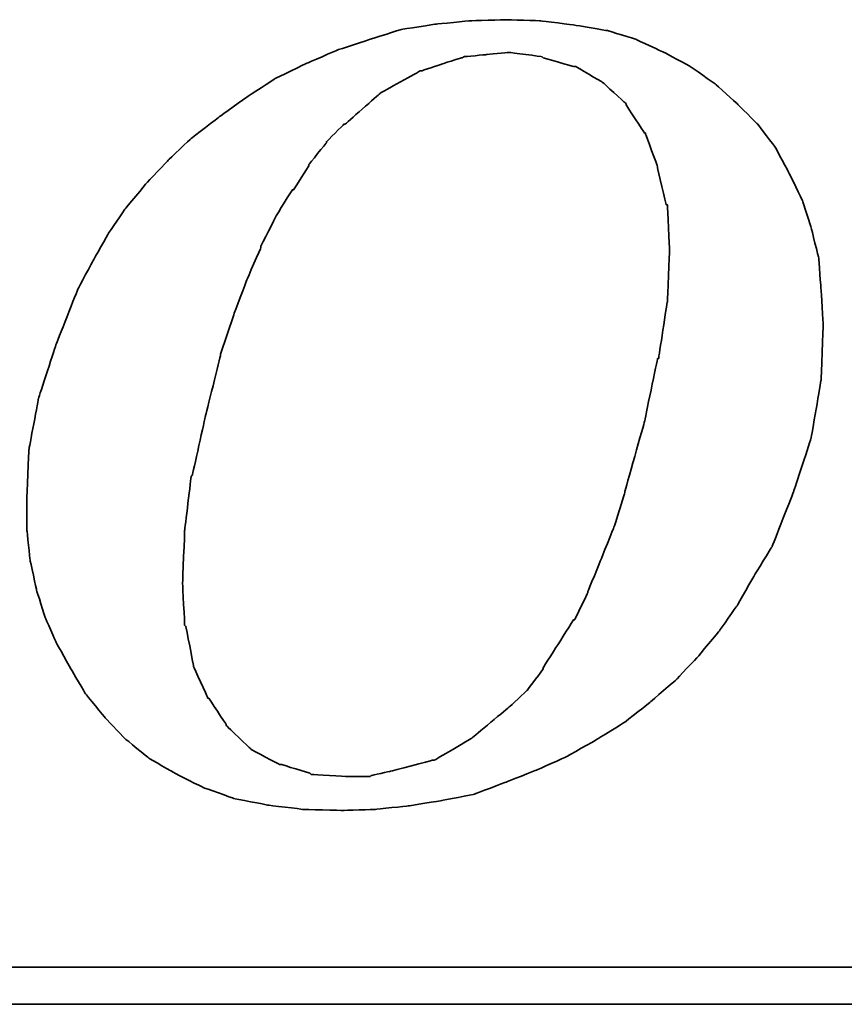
# Model space of a CAD drawing. Header units: millimetres. Extents: x 1900 to 2214, y -912 to -697.
# Tile 44 of 50: x 2130.87 to 2132.36, y -817 to -815.23. Entities that reach past the tile are written whole.
import ezdxf

# ---------------------------------------------------------------- set-up
doc = ezdxf.new("R2010")
doc.units = ezdxf.units.MM
doc.layers.add('DIM', color=4, linetype='Continuous')
doc.layers.add('layer 1', color=7, linetype='Continuous')

# ---------------------------------------------------------------- blocks, each defined once
blk = doc.blocks.new('TBI MOTION logo(完整正式版)')
at = {"layer": 'layer 1', "color": 22, "lineweight": 35}
for points, knots in [([(35.79625, -6.98375), (35.79625, -6.98375), (36.23125, -7.43875), (36.23125, -7.43875), (36.23125, -7.43875), (36.23125, -7.43875), (36.75625, -7.87125), (36.75625, -7.87125), (36.75625, -7.87125), (36.75625, -7.87125), (37.33125, -8.20375), (37.33125, -8.20375), (37.33125, -8.20375), (37.33125, -8.20375), (37.95625, -8.51875), (37.95625, -8.51875), (37.95625, -8.51875), (37.95625, -8.51875), (38.62625, -8.75875), (38.62625, -8.75875), (38.62625, -8.75875), (38.62625, -8.75875), (39.37125, -8.90375), (39.37125, -8.90375), (39.37125, -8.90375), (39.37125, -8.90375), (40.14125, -8.99875), (40.14125, -8.99875), (40.14125, -8.99875), (40.14125, -8.99875), (41.02625, -9.02375), (41.02625, -9.02375), (41.02625, -9.02375), (41.02625, -9.02375), (41.74625, -8.99875), (41.74625, -8.99875), (41.74625, -8.99875), (41.74625, -8.99875), (42.46625, -8.92375), (42.46625, -8.92375), (42.46625, -8.92375), (42.46625, -8.92375), (43.21125, -8.80625), (43.21125, -8.80625), (43.21125, -8.80625), (43.21125, -8.80625), (43.93125, -8.66375), (43.93125, -8.66375), (43.93125, -8.66375), (43.93125, -8.66375), (44.62625, -8.39875), (44.62625, -8.39875), (44.62625, -8.39875), (44.62625, -8.39875), (45.29625, -8.13375), (45.29625, -8.13375), (45.29625, -8.13375), (45.29625, -8.13375), (45.94625, -7.84375), (45.94625, -7.84375), (45.94625, -7.84375), (45.94625, -7.84375), (46.61625, -7.46375), (46.61625, -7.46375), (46.61625, -7.46375), (46.61625, -7.46375), (47.24125, -7.07875), (47.24125, -7.07875), (47.24125, -7.07875), (47.24125, -7.07875), (47.81625, -6.62375), (47.81625, -6.62375), (47.81625, -6.62375), (47.81625, -6.62375), (48.36875, -6.14375), (48.36875, -6.14375), (48.36875, -6.14375), (48.36875, -6.14375), (48.84625, -5.64125), (48.84625, -5.64125), (48.84625, -5.64125), (48.84625, -5.64125), (49.32625, -5.06375), (49.32625, -5.06375), (49.32625, -5.06375), (49.32625, -5.06375), (49.71125, -4.51374), (49.71125, -4.51374), (49.71125, -4.51374), (49.71125, -4.51374), (50.09625, -3.83874), (50.09625, -3.83874), (50.09625, -3.83874), (50.09625, -3.83874), (50.48125, -3.21374), (50.48125, -3.21374), (50.48125, -3.21374), (50.48125, -3.21374), (50.96125, -1.99125), (50.96125, -1.99125), (50.96125, -1.99125), (50.96125, -1.99125), (51.34375, -0.81875), (51.34375, -0.81875), (51.34375, -0.81875), (51.34375, -0.81875), (51.56125, 0.45624), (51.56125, 0.45624), (51.56125, 0.45624), (51.56125, 0.45624), (51.60625, 1.67624), (51.60625, 1.67624), (51.60625, 1.67624), (51.60625, 1.67624), (51.56125, 2.44625), (51.56125, 2.44625), (51.56125, 2.44625), (51.56125, 2.44625), (51.51125, 3.14125), (51.51125, 3.14125), (51.51125, 3.14125), (51.51125, 3.14125), (51.34375, 3.81125), (51.34375, 3.81125), (51.34375, 3.81125), (51.34375, 3.81125), (51.15125, 4.41125), (51.15125, 4.41125), (51.15125, 4.41125), (51.15125, 4.41125), (50.86125, 5.01125), (50.86125, 5.01125), (50.86125, 5.01125), (50.86125, 5.01125), (50.55125, 5.58875), (50.55125, 5.58875), (50.55125, 5.58875), (50.55125, 5.58875), (50.16625, 6.09125), (50.16625, 6.09125), (50.16625, 6.09125), (50.16625, 6.09125), (49.71125, 6.54875), (49.71125, 6.54875), (49.71125, 6.54875), (49.71125, 6.54875), (49.23125, 6.98125), (49.23125, 6.98125), (49.23125, 6.98125), (49.23125, 6.98125), (48.67875, 7.36625), (48.67875, 7.36625), (48.67875, 7.36625), (48.67875, 7.36625), (48.10375, 7.67625), (48.10375, 7.67625), (48.10375, 7.67625), (48.10375, 7.67625), (47.48125, 7.96375), (47.48125, 7.96375), (47.48125, 7.96375), (47.48125, 7.96375), (46.85625, 8.15625), (46.85625, 8.15625), (46.85625, 8.15625), (46.85625, 8.15625), (46.13625, 8.27624), (46.13625, 8.27624), (46.13625, 8.27624), (46.13625, 8.27624), (45.39125, 8.37125), (45.39125, 8.37125), (45.39125, 8.37125), (45.39125, 8.37125), (44.62625, 8.39624), (44.62625, 8.39624), (44.62625, 8.39624), (44.62625, 8.39624), (43.83625, 8.37125), (43.83625, 8.37125), (43.83625, 8.37125), (43.83625, 8.37125), (43.09125, 8.30125), (43.09125, 8.30125), (43.09125, 8.30125), (43.09125, 8.30125), (42.32125, 8.18125), (42.32125, 8.18125), (42.32125, 8.18125), (42.32125, 8.18125), (41.62875, 7.96375), (41.62875, 7.96375), (41.62875, 7.96375), (41.62875, 7.96375), (40.90625, 7.72625), (40.90625, 7.72625), (40.90625, 7.72625), (40.90625, 7.72625), (40.23624, 7.43625), (40.23624, 7.43625), (40.23624, 7.43625), (40.23624, 7.43625), (39.54124, 7.10125), (39.54124, 7.10125), (39.54124, 7.10125), (39.54124, 7.10125), (38.91625, 6.69125), (38.91625, 6.69125), (38.91625, 6.69125), (38.91625, 6.69125), (38.31625, 6.26125), (38.31625, 6.26125), (38.31625, 6.26125), (38.31625, 6.26125), (37.69125, 5.78125), (37.69125, 5.78125), (37.69125, 5.78125), (37.69125, 5.78125), (37.18625, 5.30125), (37.18625, 5.30125), (37.18625, 5.30125), (37.18625, 5.30125), (36.70625, 4.79624), (36.70625, 4.79624), (36.70625, 4.79624), (36.70625, 4.79624), (36.23125, 4.22125), (36.23125, 4.22125), (36.23125, 4.22125), (36.23125, 4.22125), (35.87124, 3.69375), (35.87124, 3.69375), (35.87124, 3.69375), (35.87124, 3.69375), (35.53125, 3.09125), (35.53125, 3.09125), (35.53125, 3.09125), (35.53125, 3.09125), (35.19875, 2.47125), (35.19875, 2.47125), (35.19875, 2.47125), (35.19875, 2.47125), (34.71625, 1.24625), (34.71625, 1.24625), (34.71625, 1.24625), (34.71625, 1.24625), (34.33125, 0.06874), (34.33125, 0.06874), (34.33125, 0.06874), (34.33125, 0.06874), (34.11625, -1.07875), (34.11625, -1.07875), (34.11625, -1.07875), (34.11625, -1.07875), (34.07125, -2.15875), (34.07125, -2.15875), (34.07125, -2.15875), (34.07125, -2.15875), (34.07125, -2.85375), (34.07125, -2.85375), (34.07125, -2.85375), (34.07125, -2.85375), (34.14125, -3.50375), (34.14125, -3.50375), (34.14125, -3.50375), (34.14125, -3.50375), (34.28625, -4.17375), (34.28625, -4.17375), (34.28625, -4.17375), (34.28625, -4.17375), (34.47625, -4.77624), (34.47625, -4.77624), (34.47625, -4.77624), (34.47625, -4.77624), (34.71625, -5.32625), (34.71625, -5.32625), (34.71625, -5.32625), (34.71625, -5.32625), (35.05375, -5.92875), (35.05375, -5.92875), (35.05375, -5.92875), (35.05375, -5.92875), (35.36375, -6.45375), (35.36375, -6.45375), (35.36375, -6.45375), (35.36375, -6.45375), (35.79625, -6.98375), (35.79625, -6.98375)], [0, 0, 0, 0, 0.01388889, 0.01388889, 0.01388889, 0.0138889, 0.02777778, 0.02777778, 0.02777778, 0.02777779, 0.04166667, 0.04166667, 0.04166667, 0.04166668, 0.05555556, 0.05555556, 0.05555556, 0.05555557, 0.06944444, 0.06944444, 0.06944444, 0.06944445, 0.08333333, 0.08333333, 0.08333333, 0.08333334, 0.09722222, 0.09722222, 0.09722222, 0.09722223, 0.11111111, 0.11111111, 0.11111111, 0.11111112, 0.125, 0.125, 0.125, 0.12500001, 0.13888889, 0.13888889, 0.13888889, 0.1388889, 0.15277778, 0.15277778, 0.15277778, 0.15277779, 0.16666667, 0.16666667, 0.16666667, 0.16666668, 0.18055556, 0.18055556, 0.18055556, 0.18055557, 0.19444444, 0.19444444, 0.19444444, 0.19444445, 0.20833333, 0.20833333, 0.20833333, 0.20833334, 0.22222222, 0.22222222, 0.22222222, 0.22222223, 0.23611111, 0.23611111, 0.23611111, 0.23611112, 0.25, 0.25, 0.25, 0.25000001, 0.26388889, 0.26388889, 0.26388889, 0.2638889, 0.27777778, 0.27777778, 0.27777778, 0.27777779, 0.29166667, 0.29166667, 0.29166667, 0.29166668, 0.30555556, 0.30555556, 0.30555556, 0.30555557, 0.31944444, 0.31944444, 0.31944444, 0.31944445, 0.33333333, 0.33333333, 0.33333333, 0.33333334, 0.34722222, 0.34722222, 0.34722222, 0.34722223, 0.36111111, 0.36111111, 0.36111111, 0.36111112, 0.375, 0.375, 0.375, 0.37500001, 0.38888889, 0.38888889, 0.38888889, 0.3888889, 0.40277778, 0.40277778, 0.40277778, 0.40277779, 0.41666667, 0.41666667, 0.41666667, 0.41666668, 0.43055556, 0.43055556, 0.43055556, 0.43055557, 0.44444444, 0.44444444, 0.44444444, 0.44444445, 0.45833333, 0.45833333, 0.45833333, 0.45833334, 0.47222222, 0.47222222, 0.47222222, 0.47222223, 0.48611111, 0.48611111, 0.48611111, 0.48611112, 0.5, 0.5, 0.5, 0.50000001, 0.51388889, 0.51388889, 0.51388889, 0.5138889, 0.52777778, 0.52777778, 0.52777778, 0.52777779, 0.54166667, 0.54166667, 0.54166667, 0.54166668, 0.55555556, 0.55555556, 0.55555556, 0.55555557, 0.56944444, 0.56944444, 0.56944444, 0.56944445, 0.58333333, 0.58333333, 0.58333333, 0.58333334, 0.59722222, 0.59722222, 0.59722222, 0.59722223, 0.61111111, 0.61111111, 0.61111111, 0.61111112, 0.625, 0.625, 0.625, 0.62500001, 0.63888889, 0.63888889, 0.63888889, 0.6388889, 0.65277778, 0.65277778, 0.65277778, 0.65277779, 0.66666667, 0.66666667, 0.66666667, 0.66666668, 0.68055556, 0.68055556, 0.68055556, 0.68055557, 0.69444444, 0.69444444, 0.69444444, 0.69444445, 0.70833333, 0.70833333, 0.70833333, 0.70833334, 0.72222222, 0.72222222, 0.72222222, 0.72222223, 0.73611111, 0.73611111, 0.73611111, 0.73611112, 0.75, 0.75, 0.75, 0.75000001, 0.76388889, 0.76388889, 0.76388889, 0.7638889, 0.77777778, 0.77777778, 0.77777778, 0.77777779, 0.79166667, 0.79166667, 0.79166667, 0.79166668, 0.80555556, 0.80555556, 0.80555556, 0.80555557, 0.81944444, 0.81944444, 0.81944444, 0.81944445, 0.83333333, 0.83333333, 0.83333333, 0.83333334, 0.84722222, 0.84722222, 0.84722222, 0.84722223, 0.86111111, 0.86111111, 0.86111111, 0.86111112, 0.875, 0.875, 0.875, 0.87500001, 0.88888889, 0.88888889, 0.88888889, 0.8888889, 0.90277778, 0.90277778, 0.90277778, 0.90277779, 0.91666667, 0.91666667, 0.91666667, 0.91666668, 0.93055556, 0.93055556, 0.93055556, 0.93055557, 0.94444444, 0.94444444, 0.94444444, 0.94444445, 0.95833333, 0.95833333, 0.95833333, 0.95833334, 0.97222222, 0.97222222, 0.97222222, 0.97222223, 0.98611111, 0.98611111, 0.98611111, 0.98611112, 1, 1, 1, 1]), ([(38.33875, 1.03124), (38.33875, 1.03124), (38.62625, 1.89625), (38.62625, 1.89625), (38.62625, 1.89625), (38.62625, 1.89625), (38.91625, 2.66375), (38.91625, 2.66375), (38.91625, 2.66375), (38.91625, 2.66375), (39.22625, 3.38125), (39.22625, 3.38125), (39.22625, 3.38125), (39.22625, 3.38125), (39.22625, 3.40624), (39.22625, 3.40624), (39.22625, 3.40624), (39.22625, 3.40624), (39.56124, 4.07624), (39.56124, 4.07624), (39.56124, 4.07624), (39.56124, 4.07624), (39.92125, 4.65125), (39.92125, 4.65125), (39.92125, 4.65125), (39.92125, 4.65125), (39.94625, 4.65125), (39.94625, 4.65125), (39.94625, 4.65125), (39.94625, 4.65125), (40.28125, 5.17875), (40.28125, 5.17875), (40.28125, 5.17875), (40.28125, 5.17875), (40.28125, 5.20375), (40.28125, 5.20375), (40.28125, 5.20375), (40.28125, 5.20375), (40.66875, 5.68625), (40.66875, 5.68625), (40.66875, 5.68625), (40.66875, 5.68625), (40.66875, 5.70625), (40.66875, 5.70625), (40.66875, 5.70625), (40.66875, 5.70625), (41.05124, 6.09125), (41.05124, 6.09125), (41.05124, 6.09125), (41.05124, 6.09125), (41.07625, 6.09125), (41.07625, 6.09125), (41.07625, 6.09125), (41.07625, 6.09125), (41.84125, 6.76625), (41.84125, 6.76625), (41.84125, 6.76625), (41.84125, 6.76625), (41.86625, 6.78625), (41.86625, 6.78625), (41.86625, 6.78625), (41.86625, 6.78625), (42.73125, 7.26624), (42.73125, 7.26624), (42.73125, 7.26624), (42.73125, 7.26624), (42.75625, 7.26624), (42.75625, 7.26624), (42.75625, 7.26624), (42.75625, 7.26624), (43.18625, 7.41125), (43.18625, 7.41125), (43.18625, 7.41125), (43.18625, 7.41125), (43.64125, 7.55625), (43.64125, 7.55625), (43.64125, 7.55625), (43.64125, 7.55625), (43.66625, 7.55625), (43.66625, 7.55625), (43.66625, 7.55625), (43.66625, 7.55625), (43.69125, 7.58124), (43.69125, 7.58124), (43.69125, 7.58124), (43.69125, 7.58124), (44.19125, 7.62625), (44.19125, 7.62625), (44.19125, 7.62625), (44.19125, 7.62625), (44.67125, 7.67625), (44.67125, 7.67625), (44.67125, 7.67625), (44.67125, 7.67625), (44.69625, 7.67625), (44.69625, 7.67625), (44.69625, 7.67625), (44.69625, 7.67625), (45.41875, 7.58124), (45.41875, 7.58124), (45.41875, 7.58124), (45.41875, 7.58124), (45.44125, 7.55625), (45.44125, 7.55625), (45.44125, 7.55625), (45.44125, 7.55625), (46.11125, 7.36625), (46.11125, 7.36625), (46.11125, 7.36625), (46.11125, 7.36625), (46.13625, 7.36625), (46.13625, 7.36625), (46.13625, 7.36625), (46.13625, 7.36625), (46.15875, 7.36625), (46.15875, 7.36625), (46.15875, 7.36625), (46.15875, 7.36625), (46.73625, 7.02624), (46.73625, 7.02624), (46.73625, 7.02624), (46.73625, 7.02624), (46.76125, 7.00624), (46.76125, 7.00624), (46.76125, 7.00624), (46.76125, 7.00624), (47.24125, 6.57124), (47.24125, 6.57124), (47.24125, 6.57124), (47.24125, 6.57124), (47.26625, 6.54875), (47.26625, 6.54875), (47.26625, 6.54875), (47.26625, 6.54875), (47.26625, 6.52375), (47.26625, 6.52375), (47.26625, 6.52375), (47.26625, 6.52375), (47.67375, 5.89875), (47.67375, 5.89875), (47.67375, 5.89875), (47.67375, 5.89875), (47.69625, 5.89875), (47.69625, 5.89875), (47.69625, 5.89875), (47.69625, 5.89875), (47.69625, 5.87625), (47.69625, 5.87625), (47.69625, 5.87625), (47.69625, 5.87625), (47.96125, 5.15625), (47.96125, 5.15625), (47.96125, 5.15625), (47.96125, 5.15625), (47.96125, 5.13125), (47.96125, 5.13125), (47.96125, 5.13125), (47.96125, 5.13125), (48.15125, 4.31875), (48.15125, 4.31875), (48.15125, 4.31875), (48.15125, 4.31875), (48.17625, 4.31875), (48.17625, 4.31875), (48.17625, 4.31875), (48.17625, 4.31875), (48.17625, 4.29125), (48.17625, 4.29125), (48.17625, 4.29125), (48.17625, 4.29125), (48.22625, 3.33125), (48.22625, 3.33125), (48.22625, 3.33125), (48.22625, 3.33125), (48.22625, 3.30875), (48.22625, 3.30875), (48.22625, 3.30875), (48.22625, 3.30875), (48.17625, 2.20624), (48.17625, 2.20624), (48.17625, 2.20624), (48.17625, 2.20624), (48.17625, 2.18124), (48.17625, 2.18124), (48.17625, 2.18124), (48.17625, 2.18124), (47.98375, 0.93624), (47.98375, 0.93624), (47.98375, 0.93624), (47.98375, 0.93624), (47.96125, 0.93624), (47.96125, 0.93624), (47.96125, 0.93624), (47.96125, 0.93624), (47.67375, -0.45874), (47.67375, -0.45874), (47.67375, -0.45874), (47.67375, -0.45874), (47.24125, -1.99125), (47.24125, -1.99125), (47.24125, -1.99125), (47.24125, -1.99125), (47.24125, -2.01874), (47.24125, -2.01874), (47.24125, -2.01874), (47.24125, -2.01874), (47.00125, -2.78375), (47.00125, -2.78375), (47.00125, -2.78375), (47.00125, -2.78375), (46.71125, -3.50375), (46.71125, -3.50375), (46.71125, -3.50375), (46.71125, -3.50375), (46.42625, -4.19875), (46.42625, -4.19875), (46.42625, -4.19875), (46.42625, -4.19875), (46.42625, -4.22375), (46.42625, -4.22375), (46.42625, -4.22375), (46.42625, -4.22375), (46.13625, -4.82374), (46.13625, -4.82374), (46.13625, -4.82374), (46.13625, -4.82374), (46.11125, -4.82374), (46.11125, -4.82374), (46.11125, -4.82374), (46.11125, -4.82374), (45.77625, -5.35125), (45.77625, -5.35125), (45.77625, -5.35125), (45.77625, -5.35125), (45.44125, -5.87875), (45.44125, -5.87875), (45.44125, -5.87875), (45.44125, -5.87875), (45.44125, -5.90375), (45.44125, -5.90375), (45.44125, -5.90375), (45.44125, -5.90375), (45.10625, -6.35875), (45.10625, -6.35875), (45.10625, -6.35875), (45.10625, -6.35875), (45.08125, -6.38375), (45.08125, -6.38375), (45.08125, -6.38375), (45.08125, -6.38375), (44.69625, -6.74375), (44.69625, -6.74375), (44.69625, -6.74375), (44.69625, -6.74375), (43.88375, -7.41625), (43.88375, -7.41625), (43.88375, -7.41625), (43.88375, -7.41625), (43.85625, -7.43875), (43.85625, -7.43875), (43.85625, -7.43875), (43.85625, -7.43875), (43.04125, -7.91875), (43.04125, -7.91875), (43.04125, -7.91875), (43.04125, -7.91875), (43.01625, -7.91875), (43.01625, -7.91875), (43.01625, -7.91875), (43.01625, -7.91875), (42.99625, -7.91875), (42.99625, -7.91875), (42.99625, -7.91875), (42.99625, -7.91875), (42.08125, -8.15875), (42.08125, -8.15875), (42.08125, -8.15875), (42.08125, -8.15875), (41.65125, -8.25625), (41.65125, -8.25625), (41.65125, -8.25625), (41.65125, -8.25625), (41.62875, -8.27875), (41.62875, -8.27875), (41.62875, -8.27875), (41.62875, -8.27875), (41.60125, -8.27875), (41.60125, -8.27875), (41.60125, -8.27875), (41.60125, -8.27875), (41.12125, -8.27875), (41.12125, -8.27875), (41.12125, -8.27875), (41.12125, -8.27875), (40.35624, -8.23125), (40.35624, -8.23125), (40.35624, -8.23125), (40.35624, -8.23125), (40.33125, -8.23125), (40.33125, -8.23125), (40.33125, -8.23125), (40.33125, -8.23125), (40.30625, -8.20375), (40.30625, -8.20375), (40.30625, -8.20375), (40.30625, -8.20375), (39.68375, -8.01375), (39.68375, -8.01375), (39.68375, -8.01375), (39.68375, -8.01375), (39.66124, -8.01375), (39.66124, -8.01375), (39.66124, -8.01375), (39.66124, -8.01375), (39.63625, -8.01375), (39.63625, -8.01375), (39.63625, -8.01375), (39.63625, -8.01375), (39.01125, -7.67875), (39.01125, -7.67875), (39.01125, -7.67875), (39.01125, -7.67875), (38.98875, -7.65375), (38.98875, -7.65375), (38.98875, -7.65375), (38.98875, -7.65375), (38.48625, -7.17375), (38.48625, -7.17375), (38.48625, -7.17375), (38.48625, -7.17375), (38.45875, -7.14875), (38.45875, -7.14875), (38.45875, -7.14875), (38.45875, -7.14875), (38.45875, -7.12875), (38.45875, -7.12875), (38.45875, -7.12875), (38.45875, -7.12875), (38.07625, -6.54875), (38.07625, -6.54875), (38.07625, -6.54875), (38.07625, -6.54875), (38.05125, -6.54875), (38.05125, -6.54875), (38.05125, -6.54875), (38.05125, -6.54875), (38.05125, -6.52875), (38.05125, -6.52875), (38.05125, -6.52875), (38.05125, -6.52875), (37.74125, -5.85375), (37.74125, -5.85375), (37.74125, -5.85375), (37.74125, -5.85375), (37.74125, -5.82875), (37.74125, -5.82875), (37.74125, -5.82875), (37.74125, -5.82875), (37.57375, -4.96875), (37.57375, -4.96875), (37.57375, -4.96875), (37.57375, -4.96875), (37.54625, -4.94375), (37.54625, -4.94375), (37.54625, -4.94375), (37.54625, -4.94375), (37.50125, -4.03375), (37.50125, -4.03375), (37.50125, -4.03375), (37.50125, -4.03375), (37.50125, -4.00875), (37.50125, -4.00875), (37.50125, -4.00875), (37.50125, -4.00875), (37.54625, -2.85375), (37.54625, -2.85375), (37.54625, -2.85375), (37.54625, -2.85375), (37.69125, -1.65875), (37.69125, -1.65875), (37.69125, -1.65875), (37.69125, -1.65875), (37.71624, -1.63375), (37.71624, -1.63375), (37.71624, -1.63375), (37.71624, -1.63375), (38.00375, -0.33875), (38.00375, -0.33875), (38.00375, -0.33875), (38.00375, -0.33875), (38.33875, 1.00624), (38.33875, 1.00624), (38.33875, 1.00624), (38.33875, 1.00624), (38.33875, 1.03124), (38.33875, 1.03124)], [0, 0, 0, 0, 0.01010101, 0.01010101, 0.01010101, 0.01010102, 0.02020202, 0.02020202, 0.02020202, 0.02020203, 0.03030303, 0.03030303, 0.03030303, 0.03030304, 0.04040404, 0.04040404, 0.04040404, 0.04040405, 0.05050505, 0.05050505, 0.05050505, 0.05050506, 0.06060606, 0.06060606, 0.06060606, 0.06060607, 0.07070707, 0.07070707, 0.07070707, 0.07070708, 0.08080808, 0.08080808, 0.08080808, 0.08080809, 0.09090909, 0.09090909, 0.09090909, 0.0909091, 0.1010101, 0.1010101, 0.1010101, 0.10101011, 0.11111111, 0.11111111, 0.11111111, 0.11111112, 0.12121212, 0.12121212, 0.12121212, 0.12121213, 0.13131313, 0.13131313, 0.13131313, 0.13131314, 0.14141414, 0.14141414, 0.14141414, 0.14141415, 0.15151515, 0.15151515, 0.15151515, 0.15151516, 0.16161616, 0.16161616, 0.16161616, 0.16161617, 0.17171717, 0.17171717, 0.17171717, 0.17171718, 0.18181818, 0.18181818, 0.18181818, 0.18181819, 0.19191919, 0.19191919, 0.19191919, 0.1919192, 0.2020202, 0.2020202, 0.2020202, 0.20202021, 0.21212121, 0.21212121, 0.21212121, 0.21212122, 0.22222222, 0.22222222, 0.22222222, 0.22222223, 0.23232323, 0.23232323, 0.23232323, 0.23232324, 0.24242424, 0.24242424, 0.24242424, 0.24242425, 0.25252525, 0.25252525, 0.25252525, 0.25252526, 0.26262626, 0.26262626, 0.26262626, 0.26262627, 0.27272727, 0.27272727, 0.27272727, 0.27272728, 0.28282828, 0.28282828, 0.28282828, 0.28282829, 0.29292929, 0.29292929, 0.29292929, 0.2929293, 0.3030303, 0.3030303, 0.3030303, 0.30303031, 0.31313131, 0.31313131, 0.31313131, 0.31313132, 0.32323232, 0.32323232, 0.32323232, 0.32323233, 0.33333333, 0.33333333, 0.33333333, 0.33333334, 0.34343434, 0.34343434, 0.34343434, 0.34343435, 0.35353535, 0.35353535, 0.35353535, 0.35353536, 0.36363636, 0.36363636, 0.36363636, 0.36363637, 0.37373737, 0.37373737, 0.37373737, 0.37373738, 0.38383838, 0.38383838, 0.38383838, 0.38383839, 0.39393939, 0.39393939, 0.39393939, 0.3939394, 0.4040404, 0.4040404, 0.4040404, 0.40404041, 0.41414141, 0.41414141, 0.41414141, 0.41414142, 0.42424242, 0.42424242, 0.42424242, 0.42424243, 0.43434343, 0.43434343, 0.43434343, 0.43434344, 0.44444444, 0.44444444, 0.44444444, 0.44444445, 0.45454545, 0.45454545, 0.45454545, 0.45454546, 0.46464646, 0.46464646, 0.46464646, 0.46464647, 0.47474747, 0.47474747, 0.47474747, 0.47474748, 0.48484848, 0.48484848, 0.48484848, 0.48484849, 0.49494949, 0.49494949, 0.49494949, 0.4949495, 0.50505051, 0.50505051, 0.50505051, 0.50505052, 0.51515152, 0.51515152, 0.51515152, 0.51515153, 0.52525253, 0.52525253, 0.52525253, 0.52525254, 0.53535354, 0.53535354, 0.53535354, 0.53535355, 0.54545455, 0.54545455, 0.54545455, 0.54545456, 0.55555556, 0.55555556, 0.55555556, 0.55555557, 0.56565657, 0.56565657, 0.56565657, 0.56565658, 0.57575758, 0.57575758, 0.57575758, 0.57575759, 0.58585859, 0.58585859, 0.58585859, 0.5858586, 0.5959596, 0.5959596, 0.5959596, 0.59595961, 0.60606061, 0.60606061, 0.60606061, 0.60606062, 0.61616162, 0.61616162, 0.61616162, 0.61616163, 0.62626263, 0.62626263, 0.62626263, 0.62626264, 0.63636364, 0.63636364, 0.63636364, 0.63636365, 0.64646465, 0.64646465, 0.64646465, 0.64646466, 0.65656566, 0.65656566, 0.65656566, 0.65656567, 0.66666667, 0.66666667, 0.66666667, 0.66666668, 0.67676768, 0.67676768, 0.67676768, 0.67676769, 0.68686869, 0.68686869, 0.68686869, 0.6868687, 0.6969697, 0.6969697, 0.6969697, 0.69696971, 0.70707071, 0.70707071, 0.70707071, 0.70707072, 0.71717172, 0.71717172, 0.71717172, 0.71717173, 0.72727273, 0.72727273, 0.72727273, 0.72727274, 0.73737374, 0.73737374, 0.73737374, 0.73737375, 0.74747475, 0.74747475, 0.74747475, 0.74747476, 0.75757576, 0.75757576, 0.75757576, 0.75757577, 0.76767677, 0.76767677, 0.76767677, 0.76767678, 0.77777778, 0.77777778, 0.77777778, 0.77777779, 0.78787879, 0.78787879, 0.78787879, 0.7878788, 0.7979798, 0.7979798, 0.7979798, 0.79797981, 0.80808081, 0.80808081, 0.80808081, 0.80808082, 0.81818182, 0.81818182, 0.81818182, 0.81818183, 0.82828283, 0.82828283, 0.82828283, 0.82828284, 0.83838384, 0.83838384, 0.83838384, 0.83838385, 0.84848485, 0.84848485, 0.84848485, 0.84848486, 0.85858586, 0.85858586, 0.85858586, 0.85858587, 0.86868687, 0.86868687, 0.86868687, 0.86868688, 0.87878788, 0.87878788, 0.87878788, 0.87878789, 0.88888889, 0.88888889, 0.88888889, 0.8888889, 0.8989899, 0.8989899, 0.8989899, 0.89898991, 0.90909091, 0.90909091, 0.90909091, 0.90909092, 0.91919192, 0.91919192, 0.91919192, 0.91919193, 0.92929293, 0.92929293, 0.92929293, 0.92929294, 0.93939394, 0.93939394, 0.93939394, 0.93939395, 0.94949495, 0.94949495, 0.94949495, 0.94949496, 0.95959596, 0.95959596, 0.95959596, 0.95959597, 0.96969697, 0.96969697, 0.96969697, 0.96969698, 0.97979798, 0.97979798, 0.97979798, 0.97979799, 0.98989899, 0.98989899, 0.98989899, 0.989899, 1, 1, 1, 1]), ([(75.90875, -9.47875), (75.90875, -9.47875), (75.90875, -12.28625), (75.90875, -12.28625), (75.90875, -12.28625), (75.90875, -12.28625), (75.90875, -12.47875), (75.90875, -12.47875), (75.90875, -12.47875), (75.90875, -12.47875), (75.71625, -12.47875), (75.71625, -12.47875), (75.71625, -12.47875), (75.71625, -12.47875), (-88.32875, -12.47875), (-88.32875, -12.47875), (-88.32875, -12.47875), (-88.32875, -12.47875), (-88.32875, -13.29375), (-88.32875, -13.29375), (-88.32875, -13.29375), (-88.32875, -13.29375), (82.89125, -13.29375), (82.89125, -13.29375), (82.89125, -13.29375), (82.89125, -13.29375), (75.90875, -9.47875), (75.90875, -9.47875)], [0, 0, 0, 0, 0.14285714, 0.14285714, 0.14285714, 0.14285715, 0.28571429, 0.28571429, 0.28571429, 0.2857143, 0.42857143, 0.42857143, 0.42857143, 0.42857144, 0.57142857, 0.57142857, 0.57142857, 0.57142858, 0.71428571, 0.71428571, 0.71428571, 0.71428572, 0.85714286, 0.85714286, 0.85714286, 0.85714287, 1, 1, 1, 1])]:
    blk.add_open_spline(points, degree=3, knots=knots, dxfattribs=at)

msp = doc.modelspace()

# ---------------------------------------------------------------- block references
at = {"layer": 'DIM', "color": 7, "xscale": 0.0816072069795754, "yscale": 0.0816072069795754, "zscale": 0.0816072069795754}
msp.add_blockref('TBI MOTION logo(完整正式版)', (2128.1066, -815.92), dxfattribs=at)

doc.saveas('drawing.dxf')
